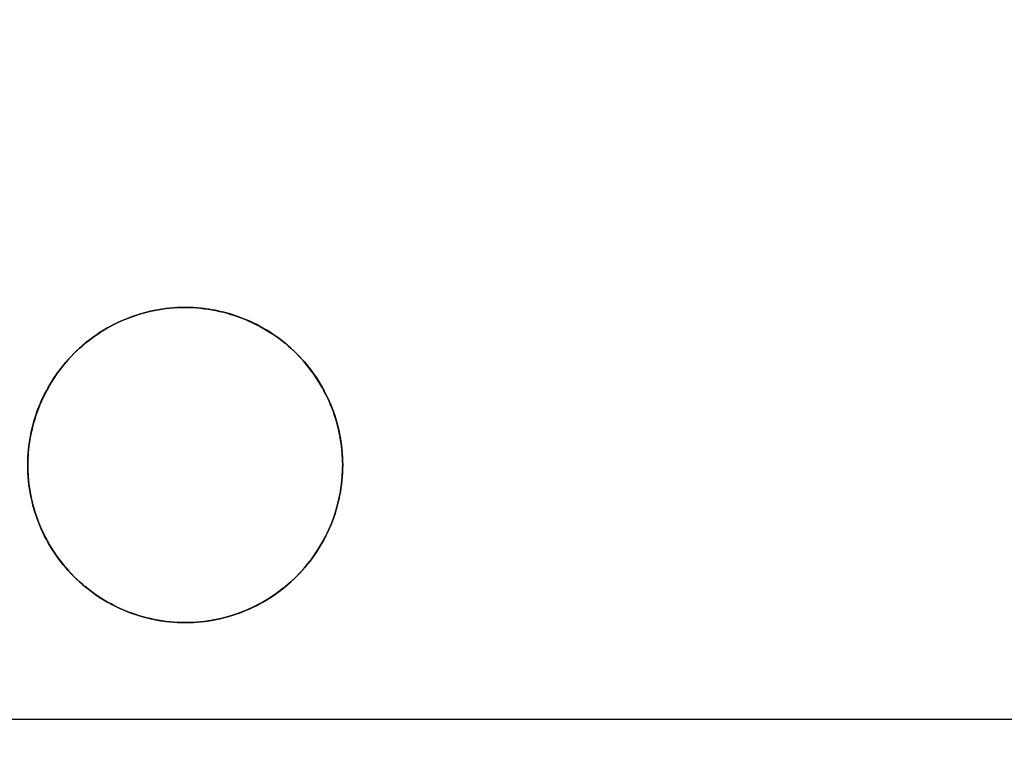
# Model space of a CAD drawing. Header units: millimetres. Extents: x -88 to 88, y -12 to 103.
# Tile 91 of 256: x -84.79 to -80.1, y 44.38 to 47.82. Entities that reach past the tile are written whole.
import ezdxf

# ---------------------------------------------------------------- set-up
doc = ezdxf.new("R2010")
doc.units = ezdxf.units.MM
doc.layers.add('BOTTOM', color=7, linetype='Continuous', true_color=0x7d26cd)
doc.layers.add('TOP', color=7, linetype='Continuous', true_color=0xc80000)

msp = doc.modelspace()

# ---------------------------------------------------------------- linework, layer by layer
at = {"layer": 'BOTTOM', "color": 9, "true_color": 0xc0c0c0}
msp.add_lwpolyline([(86.5507, 44.4894), (-86.5505, 44.4894)], dxfattribs=at)
msp.add_lwpolyline([(86.5507, 44.4894), (-86.5505, 44.4894)], dxfattribs=at)
at = {"layer": 'TOP', "color": 254, "true_color": 0xcad1ee, "extrusion": (0.999999, -0.001241, -4.41575e-05)}
msp.add_lwpolyline([(6.7429, 8.921), (55.6592, 10.6616)], dxfattribs=at)
at = {"layer": 'TOP', "color": 254, "true_color": 0xcad1ee}
for points in [[(-83.25, 45.7), (-83.2504, 45.7259), (-83.2518, 45.7517), (-83.254, 45.7775), (-83.2571, 45.8032), (-83.2611, 45.8288), (-83.266, 45.8542), (-83.2718, 45.8795), (-83.2784, 45.9045), (-83.2859, 45.9293), (-83.2943, 45.9538), (-83.3034, 45.978), (-83.3134, 46.0019), (-83.3243, 46.0254), (-83.3359, 46.0485), (-83.3483, 46.0713), (-83.3615, 46.0935), (-83.3755, 46.1153), (-83.3902, 46.1366), (-83.4056, 46.1574), (-83.4218, 46.1777), (-83.4386, 46.1973), (-83.4561, 46.2164), (-83.4743, 46.2349), (-83.493, 46.2527), (-83.5124, 46.2699), (-83.5324, 46.2864), (-83.5529, 46.3022), (-83.574, 46.3172), (-83.5955, 46.3316), (-83.6176, 46.3452), (-83.64, 46.358), (-83.663, 46.37), (-83.6863, 46.3812), (-83.71, 46.3917), (-83.734, 46.4013), (-83.7584, 46.41), (-83.7831, 46.4179), (-83.808, 46.425), (-83.8331, 46.4312), (-83.8584, 46.4365), (-83.884, 46.441), (-83.9096, 46.4445), (-83.9353, 46.4472), (-83.9612, 46.449), (-83.9871, 46.4499), (-84.0129, 46.4499), (-84.0388, 46.449), (-84.0647, 46.4472), (-84.0904, 46.4445), (-84.116, 46.441), (-84.1416, 46.4365), (-84.1669, 46.4312), (-84.192, 46.425), (-84.2169, 46.4179), (-84.2416, 46.41), (-84.266, 46.4013), (-84.29, 46.3917), (-84.3137, 46.3812), (-84.337, 46.37), (-84.36, 46.358), (-84.3824, 46.3452), (-84.4045, 46.3316), (-84.426, 46.3172), (-84.4471, 46.3022), (-84.4676, 46.2864), (-84.4876, 46.2699), (-84.507, 46.2527), (-84.5257, 46.2349), (-84.5439, 46.2164), (-84.5614, 46.1973), (-84.5782, 46.1777), (-84.5944, 46.1574), (-84.6098, 46.1366), (-84.6245, 46.1153), (-84.6385, 46.0935), (-84.6517, 46.0713), (-84.6641, 46.0485), (-84.6757, 46.0254), (-84.6866, 46.0019), (-84.6966, 45.978), (-84.7057, 45.9538), (-84.7141, 45.9293), (-84.7216, 45.9045), (-84.7282, 45.8795), (-84.734, 45.8542), (-84.7389, 45.8288), (-84.7429, 45.8032), (-84.746, 45.7775), (-84.7482, 45.7517), (-84.7496, 45.7259), (-84.75, 45.7)], [(-84.75, 45.7), (-84.7496, 45.6741), (-84.7482, 45.6483), (-84.746, 45.6225), (-84.7429, 45.5968), (-84.7389, 45.5712), (-84.734, 45.5458), (-84.7282, 45.5205), (-84.7216, 45.4955), (-84.7141, 45.4707), (-84.7057, 45.4462), (-84.6966, 45.422), (-84.6866, 45.3981), (-84.6757, 45.3746), (-84.6641, 45.3515), (-84.6517, 45.3287), (-84.6385, 45.3065), (-84.6245, 45.2847), (-84.6098, 45.2634), (-84.5944, 45.2426), (-84.5782, 45.2223), (-84.5614, 45.2027), (-84.5439, 45.1836), (-84.5257, 45.1651), (-84.507, 45.1473), (-84.4876, 45.1301), (-84.4676, 45.1136), (-84.4471, 45.0978), (-84.426, 45.0828), (-84.4045, 45.0684), (-84.3824, 45.0548), (-84.36, 45.042), (-84.337, 45.03), (-84.3137, 45.0188), (-84.29, 45.0083), (-84.266, 44.9987), (-84.2416, 44.99), (-84.2169, 44.9821), (-84.192, 44.975), (-84.1669, 44.9688), (-84.1416, 44.9635), (-84.116, 44.959), (-84.0904, 44.9555), (-84.0647, 44.9528), (-84.0388, 44.951), (-84.0129, 44.9501), (-83.9871, 44.9501), (-83.9612, 44.951), (-83.9353, 44.9528), (-83.9096, 44.9555), (-83.884, 44.959), (-83.8584, 44.9635), (-83.8331, 44.9688), (-83.808, 44.975), (-83.7831, 44.9821), (-83.7584, 44.99), (-83.734, 44.9987), (-83.71, 45.0083), (-83.6863, 45.0188), (-83.663, 45.03), (-83.64, 45.042), (-83.6176, 45.0548), (-83.5955, 45.0684), (-83.574, 45.0828), (-83.5529, 45.0978), (-83.5324, 45.1136), (-83.5124, 45.1301), (-83.493, 45.1473), (-83.4743, 45.1651), (-83.4561, 45.1836), (-83.4386, 45.2027), (-83.4218, 45.2223), (-83.4056, 45.2426), (-83.3902, 45.2634), (-83.3755, 45.2847), (-83.3615, 45.3065), (-83.3483, 45.3287), (-83.3359, 45.3515), (-83.3243, 45.3746), (-83.3134, 45.3981), (-83.3034, 45.422), (-83.2943, 45.4462), (-83.2859, 45.4707), (-83.2784, 45.4955), (-83.2718, 45.5205), (-83.266, 45.5458), (-83.2611, 45.5712), (-83.2571, 45.5968), (-83.254, 45.6225), (-83.2518, 45.6483), (-83.2504, 45.6741), (-83.25, 45.7)]]:
    msp.add_lwpolyline(points, dxfattribs=at)
at = {"layer": 'TOP', "color": 254, "true_color": 0xcad1ee, "extrusion": (1, 0, 0)}
for points in [[(46.45, 13.0576), (44.95, 13.0043)], [(46.45, 13.0577), (46.45, 13.3582)], [(45.7, 13.299), (45.7, 12.9985)], [(44.95, 13.0044), (44.95, 13.3049)]]:
    msp.add_lwpolyline(points, dxfattribs=at)
at = {"layer": 'TOP', "color": 254, "true_color": 0xcad1ee, "extrusion": (-1.01714e-06, 1, -4.39384e-08)}
msp.add_lwpolyline([(84.75, 12.9985), (83.25, 13.0633)], dxfattribs=at)
at = {"layer": 'TOP', "color": 254, "true_color": 0xcad1ee, "extrusion": (-9.87927e-19, 1, 9.05537e-10)}
msp.add_lwpolyline([(83.25, 13.0633), (83.25, 13.3638)], dxfattribs=at)
at = {"layer": 'TOP', "color": 254, "true_color": 0xcad1ee}
for points in [[(-83.25, 45.7, 13.0633), (-83.2502, 45.719, 13.064), (-83.251, 45.7378, 13.0646), (-83.2521, 45.7566, 13.0652), (-83.2538, 45.7752, 13.0658), (-83.2559, 45.7938, 13.0664), (-83.2584, 45.8121, 13.0669), (-83.2614, 45.8304, 13.0675), (-83.2648, 45.8485, 13.068), (-83.2687, 45.8664, 13.0684), (-83.273, 45.8842, 13.0689), (-83.2777, 45.9018, 13.0693), (-83.2828, 45.9192, 13.0697), (-83.2883, 45.9365, 13.0701), (-83.2942, 45.9536, 13.0704), (-83.3005, 45.9704, 13.0708), (-83.3071, 45.9871, 13.0711), (-83.3145, 46.0042, 13.0714), (-83.3222, 46.0211, 13.0716), (-83.3304, 46.0378, 13.0719), (-83.3389, 46.0542, 13.0721), (-83.3479, 46.0704, 13.0723), (-83.3572, 46.0863, 13.0725), (-83.3668, 46.102, 13.0726), (-83.3769, 46.1174, 13.0727), (-83.3873, 46.1325, 13.0728), (-83.3981, 46.1474, 13.0729), (-83.4092, 46.162, 13.0729), (-83.4206, 46.1763, 13.0729), (-83.4324, 46.1902, 13.0729), (-83.4445, 46.2039, 13.0729), (-83.457, 46.2173, 13.0728), (-83.4697, 46.2304, 13.0727), (-83.4828, 46.2432, 13.0726), (-83.4962, 46.2556, 13.0725), (-83.5099, 46.2677, 13.0723), (-83.5239, 46.2795, 13.0722), (-83.5382, 46.2909, 13.072), (-83.5527, 46.3021, 13.0717), (-83.5676, 46.3128, 13.0715), (-83.5827, 46.3232, 13.0712), (-83.5981, 46.3332, 13.0709), (-83.6138, 46.3429, 13.0705), (-83.6297, 46.3522, 13.0702), (-83.6459, 46.3611, 13.0698), (-83.6623, 46.3697, 13.0694), (-83.679, 46.3778, 13.069), (-83.6959, 46.3856, 13.0685), (-83.713, 46.3929, 13.068), (-83.7297, 46.3996, 13.0676), (-83.7466, 46.4059, 13.0671), (-83.7637, 46.4118, 13.0665), (-83.7809, 46.4173, 13.066), (-83.7984, 46.4224, 13.0654), (-83.816, 46.4271, 13.0648), (-83.8338, 46.4314, 13.0642), (-83.8517, 46.4352, 13.0636), (-83.8698, 46.4386, 13.0629), (-83.8881, 46.4416, 13.0622), (-83.9065, 46.4442, 13.0615), (-83.925, 46.4462, 13.0608), (-83.9437, 46.4479, 13.0601), (-83.9624, 46.4491, 13.0593), (-83.9813, 46.4498, 13.0585), (-84.0003, 46.45, 13.0577), (-84.0187, 46.4498, 13.0569), (-84.0371, 46.4491, 13.0561), (-84.0555, 46.4479, 13.0552), (-84.0738, 46.4463, 13.0544), (-84.0921, 46.4443, 13.0535), (-84.1103, 46.4418, 13.0526), (-84.1285, 46.4389, 13.0518), (-84.1466, 46.4355, 13.0509), (-84.1646, 46.4317, 13.0499), (-84.1825, 46.4274, 13.049), (-84.2003, 46.4227, 13.0481), (-84.218, 46.4176, 13.0471), (-84.2355, 46.412, 13.0462), (-84.2529, 46.4061, 13.0452), (-84.2702, 46.3996, 13.0442), (-84.2872, 46.3928, 13.0432), (-84.3042, 46.3856, 13.0422), (-84.3209, 46.3779, 13.0412), (-84.3374, 46.3698, 13.0402), (-84.3537, 46.3613, 13.0392), (-84.3698, 46.3524, 13.0382), (-84.3857, 46.3432, 13.0372), (-84.4014, 46.3335, 13.0362), (-84.4168, 46.3235, 13.0352), (-84.432, 46.313, 13.0341), (-84.4469, 46.3023, 13.0331), (-84.4615, 46.2911, 13.0321), (-84.4759, 46.2796, 13.031), (-84.49, 46.2678, 13.03), (-84.5038, 46.2556, 13.029), (-84.5173, 46.2431, 13.0279), (-84.5304, 46.2302, 13.0269), (-84.5433, 46.2171, 13.0259), (-84.5558, 46.2036, 13.0249), (-84.568, 46.1898, 13.0239), (-84.5798, 46.1757, 13.0228), (-84.5913, 46.1613, 13.0218), (-84.6024, 46.1467, 13.0208), (-84.6132, 46.1318, 13.0198), (-84.6236, 46.1166, 13.0188), (-84.6336, 46.1012, 13.0179), (-84.6433, 46.0855, 13.0169), (-84.6526, 46.0696, 13.0159), (-84.6614, 46.0535, 13.015), (-84.6699, 46.0372, 13.014), (-84.678, 46.0206, 13.0131), (-84.6857, 46.0039, 13.0121), (-84.6929, 45.987, 13.0112), (-84.6997, 45.9699, 13.0103), (-84.7062, 45.9527, 13.0094), (-84.7121, 45.9352, 13.0085), (-84.7177, 45.9177, 13.0077), (-84.7228, 45.9, 13.0068), (-84.7275, 45.8822, 13.006), (-84.7317, 45.8643, 13.0052), (-84.7355, 45.8463, 13.0044), (-84.7389, 45.8282, 13.0036), (-84.7418, 45.81, 13.0028), (-84.7443, 45.7918, 13.002), (-84.7464, 45.7735, 13.0013), (-84.748, 45.7552, 13.0006), (-84.7491, 45.7368, 12.9999), (-84.7498, 45.7184, 12.9992), (-84.75, 45.7, 12.9985)], [(-84.75, 45.7, 13.299), (-84.7498, 45.7184, 13.2997), (-84.7491, 45.7368, 13.3003), (-84.748, 45.7552, 13.301), (-84.7464, 45.7735, 13.3018), (-84.7443, 45.7918, 13.3025), (-84.7418, 45.81, 13.3033), (-84.7389, 45.8282, 13.304), (-84.7355, 45.8463, 13.3048), (-84.7317, 45.8643, 13.3056), (-84.7275, 45.8822, 13.3065), (-84.7228, 45.9, 13.3073), (-84.7177, 45.9177, 13.3082), (-84.7121, 45.9352, 13.309), (-84.7062, 45.9526, 13.3099), (-84.6997, 45.9699, 13.3108), (-84.6929, 45.987, 13.3117), (-84.6857, 46.0039, 13.3126), (-84.678, 46.0206, 13.3135), (-84.6699, 46.0372, 13.3145), (-84.6614, 46.0535, 13.3154), (-84.6526, 46.0696, 13.3164), (-84.6433, 46.0855, 13.3174), (-84.6336, 46.1012, 13.3183), (-84.6236, 46.1166, 13.3193), (-84.6132, 46.1318, 13.3203), (-84.6024, 46.1467, 13.3213), (-84.5913, 46.1614, 13.3223), (-84.5798, 46.1757, 13.3233), (-84.5679, 46.1898, 13.3243), (-84.5558, 46.2036, 13.3253), (-84.5432, 46.2171, 13.3264), (-84.5304, 46.2303, 13.3274), (-84.5172, 46.2431, 13.3284), (-84.5037, 46.2556, 13.3295), (-84.49, 46.2678, 13.3305), (-84.4759, 46.2797, 13.3315), (-84.4615, 46.2911, 13.3325), (-84.4469, 46.3023, 13.3336), (-84.432, 46.3131, 13.3346), (-84.4168, 46.3235, 13.3356), (-84.4014, 46.3335, 13.3367), (-84.3857, 46.3432, 13.3377), (-84.3698, 46.3524, 13.3387), (-84.3537, 46.3613, 13.3397), (-84.3374, 46.3698, 13.3407), (-84.3209, 46.3779, 13.3417), (-84.3042, 46.3856, 13.3427), (-84.2872, 46.3928, 13.3437), (-84.2702, 46.3996, 13.3447), (-84.2529, 46.4061, 13.3457), (-84.2355, 46.412, 13.3466), (-84.218, 46.4176, 13.3476), (-84.2003, 46.4227, 13.3485), (-84.1825, 46.4274, 13.3495), (-84.1646, 46.4317, 13.3504), (-84.1466, 46.4355, 13.3513), (-84.1285, 46.4389, 13.3522), (-84.1103, 46.4418, 13.3531), (-84.0921, 46.4443, 13.354), (-84.0738, 46.4463, 13.3549), (-84.0555, 46.4479, 13.3557), (-84.0371, 46.4491, 13.3565), (-84.0187, 46.4498, 13.3574), (-84.0003, 46.45, 13.3582), (-83.9814, 46.4498, 13.359), (-83.9625, 46.4491, 13.3598), (-83.9437, 46.4479, 13.3605), (-83.9251, 46.4463, 13.3613), (-83.9066, 46.4442, 13.362), (-83.8882, 46.4416, 13.3627), (-83.87, 46.4386, 13.3634), (-83.8519, 46.4352, 13.364), (-83.8339, 46.4314, 13.3647), (-83.8162, 46.4271, 13.3653), (-83.7985, 46.4224, 13.3659), (-83.7811, 46.4173, 13.3665), (-83.7638, 46.4119, 13.367), (-83.7468, 46.406, 13.3675), (-83.7299, 46.3997, 13.368), (-83.7132, 46.393, 13.3685), (-83.6961, 46.3857, 13.369), (-83.6792, 46.3779, 13.3694), (-83.6625, 46.3698, 13.3699), (-83.6461, 46.3613, 13.3703), (-83.6299, 46.3523, 13.3707), (-83.614, 46.343, 13.371), (-83.5983, 46.3334, 13.3713), (-83.5829, 46.3233, 13.3716), (-83.5678, 46.3129, 13.3719), (-83.5529, 46.3022, 13.3722), (-83.5383, 46.2911, 13.3724), (-83.524, 46.2796, 13.3726), (-83.5101, 46.2679, 13.3728), (-83.4964, 46.2557, 13.373), (-83.483, 46.2433, 13.3731), (-83.4699, 46.2305, 13.3732), (-83.4571, 46.2175, 13.3733), (-83.4447, 46.2041, 13.3734), (-83.4325, 46.1904, 13.3734), (-83.4207, 46.1764, 13.3734), (-83.4093, 46.1621, 13.3734), (-83.3982, 46.1476, 13.3733), (-83.3874, 46.1327, 13.3733), (-83.377, 46.1176, 13.3732), (-83.367, 46.1022, 13.3731), (-83.3573, 46.0865, 13.3729), (-83.348, 46.0706, 13.3728), (-83.339, 46.0544, 13.3726), (-83.3305, 46.038, 13.3723), (-83.3223, 46.0214, 13.3721), (-83.3146, 46.0045, 13.3718), (-83.3072, 45.9873, 13.3715), (-83.3005, 45.9706, 13.3712), (-83.2942, 45.9538, 13.3709), (-83.2883, 45.9367, 13.3705), (-83.2828, 45.9194, 13.3702), (-83.2777, 45.902, 13.3698), (-83.273, 45.8843, 13.3693), (-83.2687, 45.8666, 13.3689), (-83.2649, 45.8486, 13.3684), (-83.2614, 45.8305, 13.3679), (-83.2584, 45.8122, 13.3674), (-83.2559, 45.7938, 13.3669), (-83.2538, 45.7753, 13.3663), (-83.2521, 45.7566, 13.3657), (-83.251, 45.7379, 13.3651), (-83.2502, 45.719, 13.3644), (-83.25, 45.7, 13.3638)], [(-83.25, 45.7, 13.0633), (-83.2502, 45.7184, 13.064), (-83.2509, 45.7369, 13.0646), (-83.2521, 45.7553, 13.0652), (-83.2537, 45.7736, 13.0658), (-83.2558, 45.7919, 13.0663), (-83.2584, 45.8101, 13.0669), (-83.2613, 45.8283, 13.0674), (-83.2648, 45.8464, 13.0679), (-83.2686, 45.8643, 13.0684), (-83.2729, 45.8822, 13.0688), (-83.2777, 45.9, 13.0692), (-83.2828, 45.9176, 13.0696), (-83.2884, 45.9352, 13.07), (-83.2944, 45.9525, 13.0704), (-83.3008, 45.9698, 13.0707), (-83.3077, 45.9868, 13.071), (-83.3149, 46.0037, 13.0713), (-83.3226, 46.0205, 13.0716), (-83.3306, 46.037, 13.0718), (-83.339, 46.0533, 13.0721), (-83.3479, 46.0694, 13.0723), (-83.3571, 46.0854, 13.0724), (-83.3667, 46.101, 13.0726), (-83.3767, 46.1165, 13.0727), (-83.387, 46.1317, 13.0728), (-83.3978, 46.1466, 13.0729), (-83.4089, 46.1613, 13.0729), (-83.4203, 46.1757, 13.0729), (-83.4321, 46.1898, 13.0729), (-83.4443, 46.2037, 13.0729), (-83.4569, 46.2172, 13.0728), (-83.4697, 46.2304, 13.0727), (-83.4829, 46.2433, 13.0726), (-83.4965, 46.2558, 13.0725), (-83.5103, 46.268, 13.0723), (-83.5244, 46.2798, 13.0722), (-83.5388, 46.2912, 13.0719), (-83.5535, 46.3023, 13.0717), (-83.5684, 46.313, 13.0714), (-83.5836, 46.3234, 13.0712), (-83.5991, 46.3334, 13.0708), (-83.6148, 46.343, 13.0705), (-83.6307, 46.3522, 13.0702), (-83.6468, 46.361, 13.0698), (-83.6631, 46.3694, 13.0694), (-83.6797, 46.3775, 13.0689), (-83.6964, 46.3851, 13.0685), (-83.7133, 46.3924, 13.068), (-83.7304, 46.3992, 13.0675), (-83.7476, 46.4056, 13.067), (-83.765, 46.4116, 13.0665), (-83.7825, 46.4172, 13.0659), (-83.8001, 46.4224, 13.0654), (-83.8179, 46.4271, 13.0648), (-83.8358, 46.4314, 13.0641), (-83.8538, 46.4352, 13.0635), (-83.8718, 46.4387, 13.0628), (-83.89, 46.4417, 13.0622), (-83.9082, 46.4442, 13.0615), (-83.9265, 46.4463, 13.0608), (-83.9448, 46.4479, 13.06), (-83.9632, 46.4491, 13.0593), (-83.9816, 46.4498, 13.0585), (-84.0001, 46.45, 13.0577), (-84.0185, 46.4498, 13.0569), (-84.0369, 46.4491, 13.0561), (-84.0553, 46.448, 13.0552), (-84.0736, 46.4464, 13.0544), (-84.0919, 46.4444, 13.0535), (-84.1101, 46.4419, 13.0527), (-84.1282, 46.439, 13.0518), (-84.1463, 46.4356, 13.0509), (-84.1643, 46.4318, 13.05), (-84.1821, 46.4275, 13.049), (-84.1999, 46.4229, 13.0481), (-84.2176, 46.4177, 13.0472), (-84.2351, 46.4122, 13.0462), (-84.2525, 46.4062, 13.0452), (-84.2698, 46.3998, 13.0443), (-84.2869, 46.3929, 13.0433), (-84.3038, 46.3857, 13.0423), (-84.3205, 46.378, 13.0413), (-84.3371, 46.37, 13.0403), (-84.3534, 46.3615, 13.0393), (-84.3695, 46.3526, 13.0383), (-84.3854, 46.3433, 13.0372), (-84.4011, 46.3337, 13.0362), (-84.4165, 46.3236, 13.0352), (-84.4317, 46.3132, 13.0342), (-84.4466, 46.3024, 13.0331), (-84.4613, 46.2913, 13.0321), (-84.4757, 46.2798, 13.0311), (-84.4898, 46.268, 13.03), (-84.5035, 46.2558, 13.029), (-84.517, 46.2433, 13.028), (-84.5302, 46.2305, 13.0269), (-84.543, 46.2173, 13.0259), (-84.5555, 46.2038, 13.0249), (-84.5676, 46.19, 13.0239), (-84.5794, 46.176, 13.0229), (-84.5909, 46.1616, 13.0219), (-84.6019, 46.1469, 13.0208), (-84.6126, 46.1319, 13.0198), (-84.623, 46.1167, 13.0189), (-84.633, 46.1012, 13.0179), (-84.6426, 46.0855, 13.0169), (-84.6518, 46.0696, 13.0159), (-84.6606, 46.0534, 13.015), (-84.6691, 46.0371, 13.014), (-84.6771, 46.0205, 13.0131), (-84.6848, 46.0037, 13.0122), (-84.6921, 45.9868, 13.0112), (-84.6989, 45.9697, 13.0103), (-84.7054, 45.9524, 13.0094), (-84.7114, 45.935, 13.0086), (-84.717, 45.9174, 13.0077), (-84.7222, 45.8998, 13.0068), (-84.7269, 45.882, 13.006), (-84.7313, 45.8641, 13.0052), (-84.7351, 45.8461, 13.0044), (-84.7386, 45.828, 13.0036), (-84.7416, 45.8098, 13.0028), (-84.7441, 45.7916, 13.002), (-84.7462, 45.7734, 13.0013), (-84.7479, 45.7551, 13.0006), (-84.7491, 45.7367, 12.9999), (-84.7498, 45.7184, 12.9992), (-84.75, 45.7, 12.9985)], [(-84.75, 45.7, 13.299), (-84.7498, 45.7184, 13.2997), (-84.7491, 45.7368, 13.3003), (-84.748, 45.7551, 13.301), (-84.7464, 45.7735, 13.3018), (-84.7443, 45.7918, 13.3025), (-84.7418, 45.81, 13.3033), (-84.7389, 45.8282, 13.304), (-84.7356, 45.8463, 13.3048), (-84.7317, 45.8643, 13.3056), (-84.7275, 45.8822, 13.3064), (-84.7228, 45.9, 13.3073), (-84.7177, 45.9176, 13.3081), (-84.7122, 45.9352, 13.309), (-84.7062, 45.9526, 13.3099), (-84.6998, 45.9698, 13.3108), (-84.6929, 45.9869, 13.3117), (-84.6857, 46.0039, 13.3126), (-84.678, 46.0207, 13.3135), (-84.6699, 46.0372, 13.3145), (-84.6614, 46.0536, 13.3154), (-84.6526, 46.0697, 13.3164), (-84.6433, 46.0856, 13.3173), (-84.6337, 46.1012, 13.3183), (-84.6237, 46.1166, 13.3193), (-84.6133, 46.1318, 13.3203), (-84.6025, 46.1466, 13.3213), (-84.5914, 46.1613, 13.3223), (-84.5799, 46.1756, 13.3233), (-84.5681, 46.1897, 13.3243), (-84.5559, 46.2035, 13.3253), (-84.5433, 46.217, 13.3264), (-84.5304, 46.2303, 13.3274), (-84.5172, 46.2432, 13.3284), (-84.5037, 46.2557, 13.3295), (-84.4899, 46.2679, 13.3305), (-84.4758, 46.2798, 13.3315), (-84.4614, 46.2913, 13.3326), (-84.4468, 46.3024, 13.3336), (-84.4319, 46.3132, 13.3346), (-84.4168, 46.3236, 13.3356), (-84.4014, 46.3336, 13.3367), (-84.3858, 46.3432, 13.3377), (-84.3699, 46.3525, 13.3387), (-84.3538, 46.3613, 13.3397), (-84.3374, 46.3698, 13.3407), (-84.3209, 46.3779, 13.3417), (-84.3041, 46.3856, 13.3427), (-84.2871, 46.3929, 13.3437), (-84.2701, 46.3997, 13.3447), (-84.2528, 46.4061, 13.3457), (-84.2354, 46.4121, 13.3466), (-84.2179, 46.4176, 13.3476), (-84.2002, 46.4227, 13.3486), (-84.1824, 46.4274, 13.3495), (-84.1645, 46.4317, 13.3504), (-84.1465, 46.4355, 13.3513), (-84.1284, 46.4389, 13.3522), (-84.1103, 46.4418, 13.3531), (-84.092, 46.4443, 13.354), (-84.0738, 46.4463, 13.3549), (-84.0554, 46.4479, 13.3557), (-84.0371, 46.4491, 13.3565), (-84.0187, 46.4498, 13.3574), (-84.0003, 46.45, 13.3582), (-83.9819, 46.4498, 13.359), (-83.9636, 46.4491, 13.3597), (-83.9452, 46.4479, 13.3605), (-83.9269, 46.4463, 13.3612), (-83.9086, 46.4442, 13.3619), (-83.8904, 46.4416, 13.3626), (-83.8723, 46.4386, 13.3633), (-83.8542, 46.4352, 13.3639), (-83.8362, 46.4313, 13.3646), (-83.8183, 46.427, 13.3652), (-83.8005, 46.4222, 13.3658), (-83.7828, 46.417, 13.3664), (-83.7652, 46.4114, 13.3669), (-83.7478, 46.4054, 13.3675), (-83.7305, 46.399, 13.368), (-83.7134, 46.3921, 13.3685), (-83.6964, 46.3849, 13.369), (-83.6796, 46.3772, 13.3694), (-83.6631, 46.3691, 13.3698), (-83.6467, 46.3607, 13.3702), (-83.6305, 46.3518, 13.3706), (-83.6146, 46.3426, 13.371), (-83.5988, 46.333, 13.3713), (-83.5834, 46.323, 13.3716), (-83.5681, 46.3127, 13.3719), (-83.5532, 46.302, 13.3722), (-83.5385, 46.2909, 13.3724), (-83.5241, 46.2794, 13.3726), (-83.51, 46.2677, 13.3728), (-83.4962, 46.2555, 13.373), (-83.4827, 46.243, 13.3731), (-83.4695, 46.2302, 13.3732), (-83.4567, 46.217, 13.3733), (-83.4442, 46.2035, 13.3734), (-83.432, 46.1897, 13.3734), (-83.4202, 46.1757, 13.3734), (-83.4087, 46.1613, 13.3734), (-83.3975, 46.1466, 13.3733), (-83.3868, 46.1317, 13.3733), (-83.3764, 46.1165, 13.3732), (-83.3663, 46.1011, 13.3731), (-83.3567, 46.0854, 13.3729), (-83.3474, 46.0695, 13.3727), (-83.3385, 46.0534, 13.3725), (-83.33, 46.0371, 13.3723), (-83.322, 46.0205, 13.3721), (-83.3143, 46.0038, 13.3718), (-83.307, 45.9869, 13.3715), (-83.3002, 45.9698, 13.3712), (-83.2938, 45.9525, 13.3709), (-83.2878, 45.935, 13.3705), (-83.2822, 45.9175, 13.3701), (-83.2771, 45.8999, 13.3697), (-83.2724, 45.8821, 13.3693), (-83.2682, 45.8642, 13.3688), (-83.2644, 45.8463, 13.3684), (-83.261, 45.8282, 13.3679), (-83.2581, 45.8101, 13.3673), (-83.2556, 45.7919, 13.3668), (-83.2536, 45.7736, 13.3662), (-83.252, 45.7553, 13.3657), (-83.2509, 45.7369, 13.3651), (-83.2502, 45.7185, 13.3644), (-83.25, 45.7, 13.3638)], [(-84.75, 45.7, 12.9985), (-84.7498, 45.6816, 12.9979), (-84.7491, 45.6632, 12.9973), (-84.748, 45.6448, 12.9967), (-84.7464, 45.6265, 12.9961), (-84.7443, 45.6082, 12.9955), (-84.7418, 45.5899, 12.995), (-84.7389, 45.5718, 12.9945), (-84.7355, 45.5537, 12.994), (-84.7317, 45.5356, 12.9935), (-84.7275, 45.5177, 12.9931), (-84.7228, 45.4999, 12.9926), (-84.7177, 45.4822, 12.9922), (-84.7121, 45.4647, 12.9918), (-84.7061, 45.4473, 12.9915), (-84.6997, 45.43, 12.9912), (-84.6929, 45.4129, 12.9909), (-84.6856, 45.396, 12.9906), (-84.678, 45.3793, 12.9903), (-84.6699, 45.3627, 12.9901), (-84.6614, 45.3464, 12.9899), (-84.6525, 45.3303, 12.9897), (-84.6432, 45.3144, 12.9895), (-84.6335, 45.2987, 12.9894), (-84.6235, 45.2833, 12.9892), (-84.6131, 45.2681, 12.9892), (-84.6023, 45.2531, 12.9891), (-84.5911, 45.2385, 12.9891), (-84.5796, 45.2241, 12.989), (-84.5678, 45.21, 12.9891), (-84.5556, 45.1962, 12.9891), (-84.5431, 45.1827, 12.9892), (-84.5302, 45.1695, 12.9892), (-84.517, 45.1567, 12.9894), (-84.5035, 45.1442, 12.9895), (-84.4897, 45.132, 12.9897), (-84.4756, 45.1201, 12.9899), (-84.4612, 45.1086, 12.9901), (-84.4466, 45.0975, 12.9903), (-84.4316, 45.0867, 12.9906), (-84.4164, 45.0763, 12.9909), (-84.401, 45.0663, 12.9912), (-84.3853, 45.0566, 12.9915), (-84.3694, 45.0473, 12.9919), (-84.3533, 45.0384, 12.9923), (-84.3369, 45.03, 12.9927), (-84.3204, 45.0219, 12.9931), (-84.3037, 45.0142, 12.9936), (-84.2867, 45.007, 12.9941), (-84.2696, 45.0002, 12.9946), (-84.2524, 44.9938, 12.9951), (-84.235, 44.9878, 12.9956), (-84.2174, 44.9822, 12.9962), (-84.1997, 44.9771, 12.9968), (-84.1819, 44.9724, 12.9974), (-84.164, 44.9682, 12.998), (-84.146, 44.9644, 12.9986), (-84.1279, 44.961, 12.9993), (-84.1097, 44.9581, 13), (-84.0915, 44.9556, 13.0007), (-84.0732, 44.9536, 13.0014), (-84.0549, 44.952, 13.0021), (-84.0365, 44.9509, 13.0029), (-84.0181, 44.9502, 13.0036), (-83.9997, 44.95, 13.0044), (-83.9813, 44.9502, 13.0052), (-83.9629, 44.9509, 13.0061), (-83.9445, 44.9521, 13.0069), (-83.9262, 44.9537, 13.0077), (-83.9079, 44.9557, 13.0086), (-83.8897, 44.9582, 13.0095), (-83.8715, 44.9611, 13.0104), (-83.8534, 44.9645, 13.0113), (-83.8354, 44.9683, 13.0122), (-83.8175, 44.9726, 13.0131), (-83.7997, 44.9773, 13.014), (-83.782, 44.9824, 13.015), (-83.7645, 44.988, 13.0159), (-83.7471, 44.9939, 13.0169), (-83.7298, 45.0004, 13.0179), (-83.7128, 45.0072, 13.0188), (-83.6958, 45.0144, 13.0198), (-83.6791, 45.0221, 13.0208), (-83.6626, 45.0302, 13.0218), (-83.6463, 45.0387, 13.0228), (-83.6302, 45.0476, 13.0238), (-83.6143, 45.0568, 13.0248), (-83.5986, 45.0665, 13.0259), (-83.5832, 45.0765, 13.0269), (-83.568, 45.0869, 13.0279), (-83.5531, 45.0977, 13.0289), (-83.5385, 45.1089, 13.0299), (-83.5241, 45.1203, 13.031), (-83.51, 45.1322, 13.032), (-83.4963, 45.1444, 13.033), (-83.4828, 45.1569, 13.034), (-83.4696, 45.1697, 13.0351), (-83.4568, 45.1829, 13.0361), (-83.4442, 45.1964, 13.0371), (-83.4321, 45.2102, 13.0381), (-83.4202, 45.2243, 13.0391), (-83.4087, 45.2386, 13.0401), (-83.3976, 45.2533, 13.0411), (-83.3868, 45.2682, 13.0421), (-83.3764, 45.2834, 13.0431), (-83.3664, 45.2988, 13.0441), (-83.3567, 45.3145, 13.045), (-83.3474, 45.3304, 13.046), (-83.3386, 45.3465, 13.047), (-83.3301, 45.3628, 13.0479), (-83.322, 45.3794, 13.0488), (-83.3143, 45.3961, 13.0497), (-83.3071, 45.413, 13.0507), (-83.3003, 45.4301, 13.0516), (-83.2938, 45.4473, 13.0524), (-83.2879, 45.4648, 13.0533), (-83.2823, 45.4823, 13.0542), (-83.2772, 45.5, 13.055), (-83.2725, 45.5178, 13.0559), (-83.2683, 45.5357, 13.0567), (-83.2645, 45.5537, 13.0575), (-83.2611, 45.5718, 13.0583), (-83.2582, 45.59, 13.0591), (-83.2557, 45.6082, 13.0598), (-83.2536, 45.6265, 13.0605), (-83.252, 45.6448, 13.0613), (-83.2509, 45.6632, 13.062), (-83.2502, 45.6816, 13.0627), (-83.25, 45.7, 13.0633)], [(-83.25, 45.7, 13.3638), (-83.2502, 45.6816, 13.3631), (-83.2509, 45.6632, 13.3624), (-83.252, 45.6448, 13.3617), (-83.2536, 45.6265, 13.361), (-83.2557, 45.6082, 13.3603), (-83.2582, 45.59, 13.3595), (-83.2611, 45.5718, 13.3587), (-83.2645, 45.5537, 13.358), (-83.2683, 45.5357, 13.3572), (-83.2725, 45.5178, 13.3563), (-83.2772, 45.5, 13.3555), (-83.2823, 45.4823, 13.3546), (-83.2879, 45.4648, 13.3538), (-83.2938, 45.4474, 13.3529), (-83.3003, 45.4301, 13.352), (-83.3071, 45.413, 13.3511), (-83.3143, 45.3961, 13.3502), (-83.322, 45.3794, 13.3493), (-83.3301, 45.3628, 13.3484), (-83.3386, 45.3465, 13.3474), (-83.3474, 45.3304, 13.3465), (-83.3567, 45.3145, 13.3455), (-83.3664, 45.2988, 13.3445), (-83.3764, 45.2834, 13.3436), (-83.3868, 45.2682, 13.3426), (-83.3976, 45.2533, 13.3416), (-83.4087, 45.2387, 13.3406), (-83.4202, 45.2243, 13.3396), (-83.432, 45.2102, 13.3386), (-83.4442, 45.1964, 13.3376), (-83.4567, 45.1829, 13.3366), (-83.4696, 45.1698, 13.3355), (-83.4827, 45.1569, 13.3345), (-83.4962, 45.1444, 13.3335), (-83.51, 45.1322, 13.3325), (-83.5241, 45.1204, 13.3314), (-83.5385, 45.1089, 13.3304), (-83.5531, 45.0977, 13.3294), (-83.568, 45.087, 13.3284), (-83.5832, 45.0765, 13.3273), (-83.5986, 45.0665, 13.3263), (-83.6143, 45.0568, 13.3253), (-83.6302, 45.0476, 13.3243), (-83.6463, 45.0387, 13.3233), (-83.6626, 45.0302, 13.3223), (-83.6791, 45.0221, 13.3213), (-83.6958, 45.0144, 13.3203), (-83.7128, 45.0072, 13.3193), (-83.7298, 45.0004, 13.3183), (-83.7471, 44.9939, 13.3174), (-83.7645, 44.988, 13.3164), (-83.782, 44.9824, 13.3155), (-83.7997, 44.9773, 13.3145), (-83.8175, 44.9726, 13.3136), (-83.8354, 44.9683, 13.3126), (-83.8534, 44.9645, 13.3117), (-83.8715, 44.9611, 13.3108), (-83.8897, 44.9582, 13.3099), (-83.9079, 44.9557, 13.3091), (-83.9262, 44.9537, 13.3082), (-83.9445, 44.9521, 13.3074), (-83.9629, 44.9509, 13.3065), (-83.9813, 44.9502, 13.3057), (-83.9997, 44.95, 13.3049), (-84.0186, 44.9502, 13.3041), (-84.0375, 44.9509, 13.3033), (-84.0563, 44.9521, 13.3025), (-84.0749, 44.9537, 13.3018), (-84.0934, 44.9558, 13.3011), (-84.1118, 44.9584, 13.3004), (-84.13, 44.9614, 13.2997), (-84.1481, 44.9648, 13.299), (-84.1661, 44.9686, 13.2984), (-84.1838, 44.9729, 13.2978), (-84.2015, 44.9776, 13.2972), (-84.2189, 44.9827, 13.2966), (-84.2362, 44.9882, 13.296), (-84.2532, 44.994, 13.2955), (-84.2701, 45.0003, 13.295), (-84.2868, 45.007, 13.2945), (-84.3039, 45.0143, 13.294), (-84.3208, 45.0221, 13.2936), (-84.3375, 45.0302, 13.2931), (-84.3539, 45.0387, 13.2927), (-84.3701, 45.0477, 13.2923), (-84.386, 45.057, 13.292), (-84.4017, 45.0666, 13.2916), (-84.4171, 45.0767, 13.2913), (-84.4322, 45.0871, 13.291), (-84.4471, 45.0978, 13.2908), (-84.4617, 45.1089, 13.2905), (-84.476, 45.1204, 13.2903), (-84.4899, 45.1322, 13.2901), (-84.5036, 45.1443, 13.29), (-84.517, 45.1567, 13.2898), (-84.5301, 45.1695, 13.2897), (-84.5429, 45.1825, 13.2896), (-84.5553, 45.1959, 13.2896), (-84.5675, 45.2096, 13.2895), (-84.5793, 45.2236, 13.2895), (-84.5907, 45.2379, 13.2895), (-84.6018, 45.2524, 13.2895), (-84.6126, 45.2673, 13.2896), (-84.623, 45.2824, 13.2897), (-84.633, 45.2978, 13.2898), (-84.6427, 45.3135, 13.2899), (-84.652, 45.3294, 13.2901), (-84.661, 45.3456, 13.2903), (-84.6695, 45.362, 13.2905), (-84.6777, 45.3786, 13.2907), (-84.6854, 45.3955, 13.291), (-84.6928, 45.4127, 13.2913), (-84.6995, 45.4294, 13.2916), (-84.7058, 45.4462, 13.2919), (-84.7117, 45.4633, 13.2923), (-84.7172, 45.4806, 13.2926), (-84.7223, 45.498, 13.293), (-84.727, 45.5157, 13.2935), (-84.7313, 45.5335, 13.2939), (-84.7351, 45.5514, 13.2944), (-84.7386, 45.5695, 13.2949), (-84.7416, 45.5878, 13.2954), (-84.7441, 45.6062, 13.2959), (-84.7462, 45.6247, 13.2965), (-84.7479, 45.6434, 13.2971), (-84.749, 45.6621, 13.2977), (-84.7498, 45.681, 13.2983), (-84.75, 45.7, 13.299)], [(-84.75, 45.7, 12.9985), (-84.7498, 45.6816, 12.9979), (-84.7491, 45.6632, 12.9973), (-84.748, 45.6448, 12.9967), (-84.7464, 45.6265, 12.9961), (-84.7443, 45.6082, 12.9955), (-84.7418, 45.5899, 12.995), (-84.7389, 45.5717, 12.9944), (-84.7355, 45.5536, 12.994), (-84.7317, 45.5356, 12.9935), (-84.7275, 45.5177, 12.993), (-84.7228, 45.4999, 12.9926), (-84.7177, 45.4822, 12.9922), (-84.7121, 45.4647, 12.9918), (-84.7061, 45.4473, 12.9915), (-84.6997, 45.43, 12.9911), (-84.6929, 45.4129, 12.9908), (-84.6856, 45.3959, 12.9905), (-84.6779, 45.3792, 12.9903), (-84.6698, 45.3626, 12.99), (-84.6614, 45.3463, 12.9898), (-84.6525, 45.3302, 12.9896), (-84.6432, 45.3143, 12.9895), (-84.6336, 45.2987, 12.9893), (-84.6236, 45.2833, 12.9892), (-84.6132, 45.2681, 12.9891), (-84.6025, 45.2533, 12.9891), (-84.5913, 45.2386, 12.989), (-84.5798, 45.2243, 12.989), (-84.568, 45.2102, 12.989), (-84.5558, 45.1964, 12.9891), (-84.5432, 45.1829, 12.9892), (-84.5304, 45.1697, 12.9892), (-84.5171, 45.1568, 12.9894), (-84.5036, 45.1443, 12.9895), (-84.4898, 45.1321, 12.9897), (-84.4758, 45.1202, 12.9899), (-84.4614, 45.1087, 12.9901), (-84.4468, 45.0976, 12.9903), (-84.4319, 45.0868, 12.9906), (-84.4167, 45.0764, 12.9909), (-84.4013, 45.0664, 12.9912), (-84.3857, 45.0568, 12.9915), (-84.3698, 45.0475, 12.9919), (-84.3537, 45.0386, 12.9923), (-84.3374, 45.0302, 12.9927), (-84.3208, 45.0221, 12.9931), (-84.3041, 45.0144, 12.9935), (-84.2871, 45.0071, 12.994), (-84.27, 45.0003, 12.9945), (-84.2528, 44.9939, 12.995), (-84.2354, 44.9879, 12.9956), (-84.2179, 44.9824, 12.9961), (-84.2002, 44.9773, 12.9967), (-84.1824, 44.9726, 12.9973), (-84.1645, 44.9683, 12.998), (-84.1464, 44.9645, 12.9986), (-84.1283, 44.9611, 12.9993), (-84.1102, 44.9582, 12.9999), (-84.0919, 44.9557, 13.0006), (-84.0736, 44.9537, 13.0014), (-84.0553, 44.9521, 13.0021), (-84.0369, 44.9509, 13.0029), (-84.0186, 44.9502, 13.0036), (-84.0002, 44.95, 13.0044), (-83.9818, 44.9502, 13.0052), (-83.9634, 44.9509, 13.006), (-83.9451, 44.9521, 13.0069), (-83.9268, 44.9537, 13.0077), (-83.9085, 44.9558, 13.0086), (-83.8903, 44.9584, 13.0095), (-83.8722, 44.9614, 13.0103), (-83.8541, 44.9648, 13.0112), (-83.8361, 44.9687, 13.0122), (-83.8182, 44.973, 13.0131), (-83.8004, 44.9778, 13.014), (-83.7827, 44.983, 13.015), (-83.7652, 44.9886, 13.0159), (-83.7478, 44.9946, 13.0169), (-83.7305, 45.001, 13.0179), (-83.7134, 45.0079, 13.0188), (-83.6964, 45.0151, 13.0198), (-83.6797, 45.0228, 13.0208), (-83.6631, 45.0309, 13.0218), (-83.6467, 45.0393, 13.0228), (-83.6305, 45.0481, 13.0238), (-83.6146, 45.0574, 13.0248), (-83.5989, 45.067, 13.0259), (-83.5834, 45.0769, 13.0269), (-83.5682, 45.0873, 13.0279), (-83.5532, 45.098, 13.0289), (-83.5385, 45.1091, 13.0299), (-83.5241, 45.1205, 13.031), (-83.51, 45.1323, 13.032), (-83.4962, 45.1444, 13.033), (-83.4828, 45.1569, 13.034), (-83.4696, 45.1697, 13.0351), (-83.4568, 45.1829, 13.0361), (-83.4443, 45.1964, 13.0371), (-83.4321, 45.2102, 13.0381), (-83.4203, 45.2242, 13.0391), (-83.4088, 45.2386, 13.0401), (-83.3976, 45.2532, 13.0411), (-83.3869, 45.2682, 13.0421), (-83.3765, 45.2833, 13.0431), (-83.3664, 45.2987, 13.0441), (-83.3568, 45.3144, 13.045), (-83.3475, 45.3303, 13.046), (-83.3386, 45.3464, 13.047), (-83.3301, 45.3627, 13.0479), (-83.3221, 45.3792, 13.0488), (-83.3144, 45.396, 13.0498), (-83.3071, 45.4128, 13.0507), (-83.3003, 45.43, 13.0516), (-83.2938, 45.4473, 13.0525), (-83.2878, 45.4647, 13.0533), (-83.2823, 45.4823, 13.0542), (-83.2771, 45.5, 13.0551), (-83.2725, 45.5177, 13.0559), (-83.2682, 45.5356, 13.0567), (-83.2644, 45.5536, 13.0575), (-83.261, 45.5717, 13.0583), (-83.2581, 45.5898, 13.0591), (-83.2556, 45.608, 13.0598), (-83.2536, 45.6263, 13.0605), (-83.252, 45.6447, 13.0613), (-83.2509, 45.6631, 13.062), (-83.2502, 45.6815, 13.0627), (-83.25, 45.7, 13.0633)], [(-83.25, 45.7, 13.3638), (-83.2502, 45.6816, 13.3631), (-83.2509, 45.6631, 13.3624), (-83.2521, 45.6448, 13.3617), (-83.2537, 45.6264, 13.361), (-83.2558, 45.6081, 13.3603), (-83.2583, 45.5899, 13.3595), (-83.2613, 45.5718, 13.3587), (-83.2647, 45.5537, 13.358), (-83.2686, 45.5357, 13.3571), (-83.2729, 45.5178, 13.3563), (-83.2776, 45.5001, 13.3555), (-83.2828, 45.4824, 13.3546), (-83.2884, 45.4649, 13.3538), (-83.2944, 45.4475, 13.3529), (-83.3008, 45.4303, 13.352), (-83.3076, 45.4132, 13.3511), (-83.3149, 45.3963, 13.3502), (-83.3225, 45.3796, 13.3493), (-83.3306, 45.3631, 13.3484), (-83.339, 45.3468, 13.3474), (-83.3478, 45.3306, 13.3465), (-83.357, 45.3147, 13.3455), (-83.3666, 45.299, 13.3445), (-83.3766, 45.2836, 13.3436), (-83.387, 45.2684, 13.3426), (-83.3977, 45.2534, 13.3416), (-83.4088, 45.2388, 13.3406), (-83.4203, 45.2244, 13.3396), (-83.4321, 45.2102, 13.3386), (-83.4443, 45.1964, 13.3376), (-83.4568, 45.1829, 13.3365), (-83.4697, 45.1697, 13.3355), (-83.483, 45.1567, 13.3345), (-83.4966, 45.144, 13.3335), (-83.5105, 45.1318, 13.3324), (-83.5247, 45.1199, 13.3314), (-83.5391, 45.1083, 13.3304), (-83.5538, 45.0972, 13.3293), (-83.5687, 45.0864, 13.3283), (-83.5839, 45.076, 13.3273), (-83.5993, 45.066, 13.3263), (-83.6149, 45.0564, 13.3253), (-83.6308, 45.0472, 13.3243), (-83.6468, 45.0384, 13.3232), (-83.6631, 45.0299, 13.3222), (-83.6795, 45.0219, 13.3213), (-83.6962, 45.0143, 13.3203), (-83.713, 45.0071, 13.3193), (-83.73, 45.0003, 13.3183), (-83.7471, 44.9939, 13.3174), (-83.7644, 44.988, 13.3164), (-83.7819, 44.9824, 13.3154), (-83.7995, 44.9773, 13.3145), (-83.8172, 44.9726, 13.3136), (-83.835, 44.9684, 13.3127), (-83.853, 44.9645, 13.3117), (-83.8711, 44.9612, 13.3108), (-83.8893, 44.9582, 13.31), (-83.9075, 44.9557, 13.3091), (-83.9259, 44.9537, 13.3082), (-83.9443, 44.9521, 13.3074), (-83.9628, 44.9509, 13.3065), (-83.9814, 44.9502, 13.3057), (-84, 44.95, 13.3049), (-84.0185, 44.9502, 13.3041), (-84.0369, 44.9509, 13.3033), (-84.0553, 44.952, 13.3026), (-84.0736, 44.9536, 13.3018), (-84.0919, 44.9556, 13.3011), (-84.1101, 44.9581, 13.3004), (-84.1282, 44.961, 13.2997), (-84.1463, 44.9644, 13.2991), (-84.1643, 44.9682, 13.2984), (-84.1821, 44.9724, 13.2978), (-84.1999, 44.9771, 13.2972), (-84.2176, 44.9822, 13.2966), (-84.2351, 44.9878, 13.2961), (-84.2525, 44.9938, 13.2955), (-84.2698, 45.0002, 13.295), (-84.2869, 45.0071, 13.2945), (-84.3038, 45.0143, 13.294), (-84.3206, 45.022, 13.2936), (-84.3371, 45.03, 13.2931), (-84.3534, 45.0385, 13.2927), (-84.3695, 45.0474, 13.2924), (-84.3854, 45.0567, 13.292), (-84.4011, 45.0664, 13.2917), (-84.4166, 45.0764, 13.2913), (-84.4317, 45.0868, 13.2911), (-84.4467, 45.0976, 13.2908), (-84.4613, 45.1087, 13.2905), (-84.4757, 45.1202, 13.2903), (-84.4898, 45.1321, 13.2901), (-84.5036, 45.1442, 13.29), (-84.5171, 45.1568, 13.2898), (-84.5302, 45.1696, 13.2897), (-84.5431, 45.1827, 13.2896), (-84.5555, 45.1962, 13.2896), (-84.5677, 45.21, 13.2895), (-84.5795, 45.2241, 13.2895), (-84.5909, 45.2385, 13.2895), (-84.602, 45.2532, 13.2896), (-84.6127, 45.2681, 13.2896), (-84.623, 45.2833, 13.2897), (-84.633, 45.2988, 13.2898), (-84.6426, 45.3145, 13.29), (-84.6518, 45.3305, 13.2901), (-84.6607, 45.3466, 13.2903), (-84.6691, 45.363, 13.2905), (-84.6772, 45.3796, 13.2908), (-84.6848, 45.3964, 13.291), (-84.6921, 45.4133, 13.2913), (-84.6989, 45.4304, 13.2916), (-84.7054, 45.4477, 13.292), (-84.7114, 45.4651, 13.2923), (-84.717, 45.4826, 13.2927), (-84.7222, 45.5003, 13.2931), (-84.7269, 45.5181, 13.2935), (-84.7313, 45.536, 13.294), (-84.7351, 45.554, 13.2945), (-84.7386, 45.5721, 13.2949), (-84.7416, 45.5902, 13.2955), (-84.7441, 45.6084, 13.296), (-84.7462, 45.6267, 13.2966), (-84.7479, 45.645, 13.2971), (-84.7491, 45.6633, 13.2977), (-84.7498, 45.6816, 13.2984), (-84.75, 45.7, 13.299)]]:
    msp.add_polyline3d(points, dxfattribs=at)

doc.saveas('drawing.dxf')
